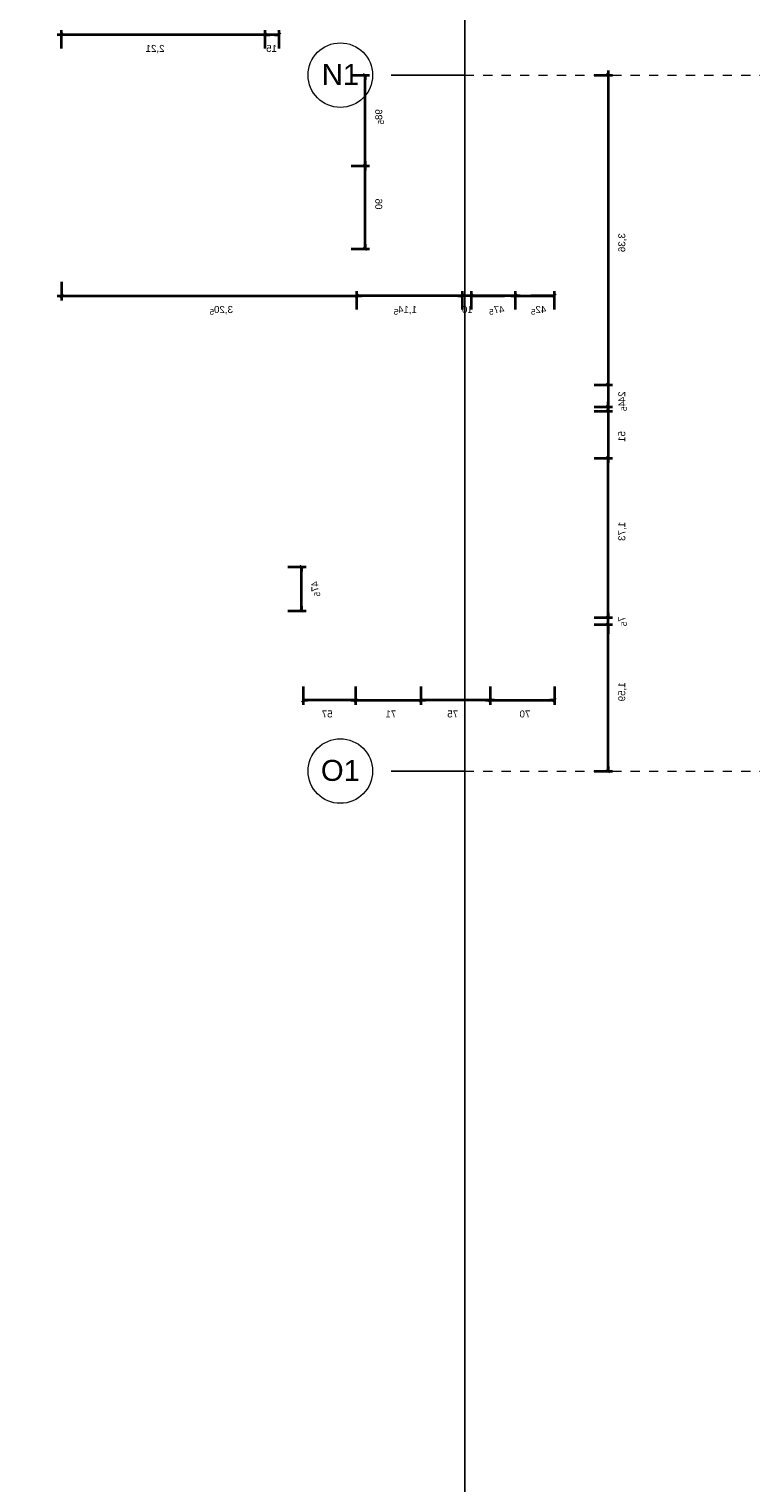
# Model space of a CAD drawing. Header units: metres. Extents: x -13 to 93, y -119 to 25.
# Tile 14 of 175: x -13.35 to -5.52, y -101.52 to -85.75. Entities that reach past the tile are written whole.
import ezdxf

# ---------------------------------------------------------------- set-up
doc = ezdxf.new("R2010")
doc.units = ezdxf.units.M
doc.header["$LTSCALE"] = 0.00508
doc.header["$PDMODE"] = 1
doc.header["$PDSIZE"] = -2
doc.linetypes.add('STYLE_06', pattern=[1.0537, 0.590515, -0.19684, 0.06950499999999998, -0.1968400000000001])
doc.layers.get('0').update_dxf_attribs({"lineweight": 18})
for name, color, linetype, lineweight in [('3-4-0 Innenwände', 7, 'Continuous', 35), ('Bemaßung', 7, 'Continuous', 18), ('Bemaßung-Achsen', 7, 'Continuous', 18), ('Plan-Achse', 1, 'STYLE_06', 18), ('Plan-Achsen-Text', 1, 'Continuous', 18)]:
    doc.layers.add(name, color=color, linetype=linetype, lineweight=lineweight)
doc.layers.get('0').freeze()
doc.styles.add('Arial', font='ARIAL.TTF')
doc.dimstyles.new('MTZ_200', dxfattribs={"dimtxt": 0.07576227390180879, "dimasz": 0.00070693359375, "dimexe": 0.001, "dimexo": 0.003, "dimgap": 9.999999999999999e-05, "dimtad": 1, "dimdec": 4, "dimzin": 11, "dimtxsty": 'Arial', "dimblk": 'VW_SLASH', "dimcen": 0, "dimdle": 0.001, "dimazin": 0, "dimtfac": 1, "dimtdec": 4, "dimtix": 1, "dimtmove": 0, "dimatfit": 0, "dimldrblk": 'VW_FILLEDARROW', "dimfxl": 0, "dimfrac": 2, "dimtolj": 1, "dimtzin": 11, "dimarcsym": 0})

# ---------------------------------------------------------------- blocks, each defined once
blk = doc.blocks.new('*D409')
at = {"layer": 'Bemaßung', "color": 0, "linetype": 'Continuous', "lineweight": 20}
for p, q in [((2.762530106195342, -1.757676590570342), (2.727176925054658, -1.722323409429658)), ((2.727176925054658, -2.197323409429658), (2.762530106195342, -2.232676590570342))]:
    blk.add_line(p, q, dxfattribs=at)
at = {"layer": 'Bemaßung', "color": 0, "linetype": 'Continuous', "lineweight": -2}
for p, q in [((2.894853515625, -1.74), (2.694853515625, -1.74)), ((2.744853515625, -1.79), (2.744853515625, -1.74)), ((2.744853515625, -1.74), (2.744853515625, -2.215)), ((2.744853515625, -2.215), (2.744853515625, -2.165)), ((2.894853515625, -2.215), (2.694853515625, -2.215))]:
    blk.add_line(p, q, dxfattribs=at)
at = {"layer": 'Defpoints', "color": 0, "lineweight": 0}
for p in [(2.744853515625, -1.74), (2.937725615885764, -1.74), (3.507725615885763, -2.215)]:
    blk.add_point(p, dxfattribs=at)
at = {"layer": 'Bemaßung', "color": 0, "rotation": 90, "line_spacing_factor": 0.9677411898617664, "style": 'Arial'}
for s, insert, char_height, attachment_point in [('5', (2.607044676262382, -1.918762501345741), 0.06313522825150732, 2), ('47', (2.638691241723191, -2.060490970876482), 0.07576227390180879, 1)]:
    blk.add_mtext(s, dxfattribs=dict(at, insert=insert, char_height=char_height, attachment_point=attachment_point))
blk = doc.blocks.new('VW_FILLEDARROW')
at = {"color": 0, "lineweight": -2}
blk.add_solid([(0, 0), (0.02377994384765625, 0.006371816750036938), (0.02377994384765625, -0.006371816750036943)], dxfattribs=at)
blk = doc.blocks.new('VW_SLASH')
at = {"color": 0, "linetype": 'ByBlock', "lineweight": -2}
blk.add_line((0, 0), (-1, 0), dxfattribs=at)
at = {"color": 0, "linetype": 'ByBlock', "lineweight": 20}
blk.add_line((0.00280249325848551, 0.002802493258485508), (-0.00280249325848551, -0.002802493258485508), dxfattribs=at)
blk = doc.blocks.new('*D427')
at = {"layer": 'Bemaßung', "color": 0, "linetype": 'Continuous', "lineweight": -2}
for p, q in [((1.45, -0.7686771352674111), (1.4, -0.7686771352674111)), ((1.45, -0.9186771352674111), (1.45, -0.7186771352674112)), ((2.16, -0.7686771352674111), (1.45, -0.7686771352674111)), ((2.16, -0.9186771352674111), (2.16, -0.7186771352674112)), ((2.21, -0.7686771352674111), (2.16, -0.7686771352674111))]:
    blk.add_line(p, q, dxfattribs=at)
at = {"layer": 'Bemaßung', "color": 0, "linetype": 'Continuous', "lineweight": 20}
for p, q in [((1.467676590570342, -0.7510005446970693), (1.432323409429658, -0.7863537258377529)), ((2.142323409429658, -0.7863537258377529), (2.177676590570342, -0.7510005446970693))]:
    blk.add_line(p, q, dxfattribs=at)
at = {"layer": 'Defpoints', "color": 0, "lineweight": 0}
for p in [(2.16, -0.7686771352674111), (1.45, -1.590000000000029), (2.16, -1.665)]:
    blk.add_point(p, dxfattribs=at)
at = {"layer": 'Bemaßung', "color": 0, "insert": (1.717333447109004, -0.6575148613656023), "char_height": 0.07576227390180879, "attachment_point": 1, "line_spacing_factor": 0.9677411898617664, "style": 'Arial'}
blk.add_mtext('71', dxfattribs=at)
blk = doc.blocks.new('*D428')
at = {"layer": 'Bemaßung', "color": 0, "linetype": 'Continuous', "lineweight": 20}
for p, q in [((2.177676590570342, -0.7510005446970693), (2.142323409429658, -0.7863537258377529)), ((2.712323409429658, -0.7863537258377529), (2.747676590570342, -0.7510005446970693))]:
    blk.add_line(p, q, dxfattribs=at)
at = {"layer": 'Bemaßung', "color": 0, "linetype": 'Continuous', "lineweight": -2}
for p, q in [((2.16, -0.9186771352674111), (2.16, -0.7186771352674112)), ((2.21, -0.7686771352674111), (2.16, -0.7686771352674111)), ((2.16, -0.7686771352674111), (2.73, -0.7686771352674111)), ((2.73, -0.7686771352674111), (2.68, -0.7686771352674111)), ((2.73, -0.9186771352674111), (2.73, -0.7186771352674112))]:
    blk.add_line(p, q, dxfattribs=at)
at = {"layer": 'Defpoints', "color": 0, "lineweight": 0}
for p in [(2.16, -0.7686771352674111), (2.73, -1.515000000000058), (2.16, -1.665)]:
    blk.add_point(p, dxfattribs=at)
at = {"layer": 'Bemaßung', "color": 0, "insert": (2.409487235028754, -0.6575148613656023), "char_height": 0.07576227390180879, "attachment_point": 1, "line_spacing_factor": 0.9677411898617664, "style": 'Arial'}
blk.add_mtext('57', dxfattribs=at)
blk = doc.blocks.new('*D429')
at = {"layer": 'Bemaßung', "color": 0, "linetype": 'Continuous', "lineweight": 20}
for p, q in [((0.7176765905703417, -0.7510005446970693), (0.6823234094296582, -0.7863537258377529)), ((1.432323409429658, -0.7863537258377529), (1.467676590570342, -0.7510005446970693))]:
    blk.add_line(p, q, dxfattribs=at)
at = {"layer": 'Bemaßung', "color": 0, "linetype": 'Continuous', "lineweight": -2}
for p, q in [((0.7, -0.9186771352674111), (0.7, -0.7186771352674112)), ((0.75, -0.7686771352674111), (0.7, -0.7686771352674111)), ((0.7, -0.7686771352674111), (1.45, -0.7686771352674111)), ((1.45, -0.7686771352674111), (1.4, -0.7686771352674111)), ((1.45, -0.9186771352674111), (1.45, -0.7186771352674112))]:
    blk.add_line(p, q, dxfattribs=at)
at = {"layer": 'Defpoints', "color": 0, "lineweight": 0}
for p in [(0.7, -0.7686771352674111), (0.7, -1.515000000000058), (1.45, -1.590000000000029)]:
    blk.add_point(p, dxfattribs=at)
at = {"layer": 'Bemaßung', "color": 0, "insert": (1.046821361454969, -0.6575148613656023), "char_height": 0.07576227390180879, "attachment_point": 1, "line_spacing_factor": 0.9677411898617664, "style": 'Arial'}
blk.add_mtext('75', dxfattribs=at)
blk = doc.blocks.new('*D430')
at = {"layer": 'Bemaßung', "color": 0, "linetype": 'Continuous', "lineweight": -2}
for p, q in [((0.425, -5.006651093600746), (0.425, -5.206651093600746)), ((0.9, -5.006651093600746), (0.9, -5.206651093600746)), ((0.475, -5.156651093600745), (0.425, -5.156651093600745)), ((0.425, -5.156651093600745), (0.9, -5.156651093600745)), ((0.9, -5.156651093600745), (0.5438715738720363, -5.156651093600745)), ((0.9, -5.156651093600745), (0.85, -5.156651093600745))]:
    blk.add_line(p, q, dxfattribs=at)
at = {"layer": 'Bemaßung', "color": 0, "linetype": 'Continuous', "lineweight": 20}
for p, q in [((0.4426765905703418, -5.138974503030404), (0.4073234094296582, -5.174327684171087)), ((0.8823234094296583, -5.174327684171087), (0.9176765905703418, -5.138974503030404))]:
    blk.add_line(p, q, dxfattribs=at)
at = {"layer": 'Defpoints', "color": 0, "lineweight": 0}
for p in [(0.9, -4.325484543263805), (0.425, -4.425047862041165), (0.425, -5.156651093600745)]:
    blk.add_point(p, dxfattribs=at)
at = {"layer": 'Bemaßung', "color": 0, "line_spacing_factor": 0.9677411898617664, "style": 'Arial'}
for s, insert, char_height, attachment_point in [('47', (0.5438715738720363, -5.045488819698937), 0.07576227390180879, 1), ('5', (0.6856000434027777, -5.013842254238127), 0.06313522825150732, 2)]:
    blk.add_mtext(s, dxfattribs=dict(at, insert=insert, char_height=char_height, attachment_point=attachment_point))
blk = doc.blocks.new('*D431')
at = {"layer": 'Bemaßung', "color": 0, "linetype": 'Continuous', "lineweight": -2}
for p, q in [((0.9, -5.006651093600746), (0.9, -5.206651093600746)), ((1, -5.006651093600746), (1, -5.206651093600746)), ((0.9, -5.156651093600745), (0.8, -5.156651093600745)), ((0.9, -5.156651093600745), (1, -5.156651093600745)), ((1, -5.156651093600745), (1.1, -5.156651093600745))]:
    blk.add_line(p, q, dxfattribs=at)
at = {"layer": 'Bemaßung', "color": 0, "linetype": 'Continuous', "lineweight": 20}
for p, q in [((0.8823234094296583, -5.174327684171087), (0.9176765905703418, -5.138974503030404)), ((1.017676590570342, -5.138974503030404), (0.9823234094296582, -5.174327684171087))]:
    blk.add_line(p, q, dxfattribs=at)
at = {"layer": 'Defpoints', "color": 0, "lineweight": 0}
for p in [(0.9, -4.325484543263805), (1, -4.43), (1, -5.156651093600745)]:
    blk.add_point(p, dxfattribs=at)
at = {"layer": 'Bemaßung', "color": 0, "insert": (0.8871879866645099, -5.045488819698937), "char_height": 0.07576227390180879, "attachment_point": 1, "line_spacing_factor": 0.9677411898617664, "style": 'Arial'}
blk.add_mtext('10', dxfattribs=at)
blk = doc.blocks.new('*D432')
at = {"layer": 'Bemaßung', "color": 0, "linetype": 'Continuous', "lineweight": -2}
for p, q in [((1, -5.006651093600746), (1, -5.206651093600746)), ((2.145, -5.006651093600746), (2.145, -5.206651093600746)), ((1.05, -5.156651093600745), (1, -5.156651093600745)), ((1, -5.156651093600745), (2.145, -5.156651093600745)), ((2.145, -5.156651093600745), (2.095, -5.156651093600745))]:
    blk.add_line(p, q, dxfattribs=at)
at = {"layer": 'Bemaßung', "color": 0, "linetype": 'Continuous', "lineweight": 20}
for p, q in [((1.017676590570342, -5.138974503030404), (0.9823234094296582, -5.174327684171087)), ((2.127323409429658, -5.174327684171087), (2.162676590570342, -5.138974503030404))]:
    blk.add_line(p, q, dxfattribs=at)
at = {"layer": 'Defpoints', "color": 0, "lineweight": 0}
for p in [(1, -4.43), (2.145, -4.494145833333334), (1, -5.156651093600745)]:
    blk.add_point(p, dxfattribs=at)
at = {"layer": 'Bemaßung', "color": 0, "line_spacing_factor": 0.9677411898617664, "style": 'Arial'}
for s, insert, char_height, attachment_point in [('1,14', (1.492241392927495, -5.045488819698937), 0.07576227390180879, 1), ('5', (1.721811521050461, -5.013842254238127), 0.06313522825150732, 2)]:
    blk.add_mtext(s, dxfattribs=dict(at, insert=insert, char_height=char_height, attachment_point=attachment_point))
blk = doc.blocks.new('*D433')
at = {"layer": 'Bemaßung', "color": 0, "linetype": 'Continuous', "lineweight": 20}
for p, q in [((-0.5624698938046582, -3.967676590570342), (-0.5978230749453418, -3.932323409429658)), ((-0.5978230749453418, -4.172323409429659), (-0.5624698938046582, -4.207676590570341))]:
    blk.add_line(p, q, dxfattribs=at)
at = {"layer": 'Bemaßung', "color": 0, "linetype": 'Continuous', "lineweight": -2}
for p, q in [((-0.580146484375, -3.95), (-0.580146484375, -3.9)), ((-0.430146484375, -3.95), (-0.630146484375, -3.95)), ((-0.580146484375, -4.19), (-0.580146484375, -3.95)), ((-0.430146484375, -4.19), (-0.630146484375, -4.19)), ((-0.580146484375, -4.24), (-0.580146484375, -4.19))]:
    blk.add_line(p, q, dxfattribs=at)
at = {"layer": 'Defpoints', "color": 0, "lineweight": 0}
for p in [(3.29, -3.95), (-0.580146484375, -4.19), (3.29, -4.19)]:
    blk.add_point(p, dxfattribs=at)
at = {"layer": 'Bemaßung', "color": 0, "insert": (-0.6913087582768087, -4.118958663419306), "char_height": 0.07576227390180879, "attachment_point": 1, "rotation": 90, "line_spacing_factor": 0.9677411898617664, "style": 'Arial'}
blk.add_mtext('24', dxfattribs=at)
blk = doc.blocks.new('*D434')
at = {"layer": 'Bemaßung', "color": 0, "linetype": 'Continuous', "lineweight": -2}
for p, q in [((-0.430146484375, -3.905), (-0.630146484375, -3.905)), ((-0.580146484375, -3.95), (-0.580146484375, -3.85)), ((-0.580146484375, -3.95), (-0.580146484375, -3.905)), ((-0.580146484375, -3.905), (-0.580146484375, -4.005)), ((-0.430146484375, -3.95), (-0.630146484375, -3.95))]:
    blk.add_line(p, q, dxfattribs=at)
at = {"layer": 'Bemaßung', "color": 0, "linetype": 'Continuous', "lineweight": 20}
for p, q in [((-0.5624698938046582, -3.922676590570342), (-0.5978230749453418, -3.887323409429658)), ((-0.5978230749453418, -3.932323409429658), (-0.5624698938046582, -3.967676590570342))]:
    blk.add_line(p, q, dxfattribs=at)
at = {"layer": 'Defpoints', "color": 0, "lineweight": 0}
for p in [(-0.580146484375, -3.905), (0.9, -3.905), (3.29, -3.95)]:
    blk.add_point(p, dxfattribs=at)
at = {"layer": 'Bemaßung', "color": 0, "rotation": 90, "line_spacing_factor": 0.9677411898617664, "style": 'Arial'}
for s, insert, char_height, attachment_point in [('5', (-0.7229553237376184, -3.929253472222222), 0.06313522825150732, 2), ('4', (-0.6913087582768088, -4.01171527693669), 0.07576227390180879, 1)]:
    blk.add_mtext(s, dxfattribs=dict(at, insert=insert, char_height=char_height, attachment_point=attachment_point))
blk = doc.blocks.new('*D435')
at = {"layer": 'Bemaßung', "color": 0, "linetype": 'Continuous', "lineweight": -2}
for p, q in [((-0.430146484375, -3.395), (-0.630146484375, -3.395)), ((-0.580146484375, -3.395), (-0.580146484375, -3.345)), ((-0.580146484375, -3.905), (-0.580146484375, -3.395)), ((-0.430146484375, -3.905), (-0.630146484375, -3.905)), ((-0.580146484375, -3.955), (-0.580146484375, -3.905))]:
    blk.add_line(p, q, dxfattribs=at)
at = {"layer": 'Bemaßung', "color": 0, "linetype": 'Continuous', "lineweight": 20}
for p, q in [((-0.5624698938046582, -3.412676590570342), (-0.5978230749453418, -3.377323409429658)), ((-0.5978230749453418, -3.887323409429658), (-0.5624698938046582, -3.922676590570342))]:
    blk.add_line(p, q, dxfattribs=at)
at = {"layer": 'Defpoints', "color": 0, "lineweight": 0}
for p in [(0.9, -3.395), (-0.580146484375, -3.905), (0.9, -3.905)]:
    blk.add_point(p, dxfattribs=at)
at = {"layer": 'Bemaßung', "color": 0, "insert": (-0.6913087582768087, -3.687957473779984), "char_height": 0.07576227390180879, "attachment_point": 1, "rotation": 90, "line_spacing_factor": 0.9677411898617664, "style": 'Arial'}
blk.add_mtext('51', dxfattribs=at)
blk = doc.blocks.new('*D436')
at = {"layer": 'Bemaßung', "color": 0, "linetype": 'Continuous', "lineweight": -2}
for p, q in [((-0.430146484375, -1.665), (-0.630146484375, -1.665)), ((-0.580146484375, -1.715), (-0.580146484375, -1.665)), ((-0.580146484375, -1.665), (-0.580146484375, -3.395)), ((-0.430146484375, -3.395), (-0.630146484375, -3.395)), ((-0.580146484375, -3.395), (-0.580146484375, -3.345))]:
    blk.add_line(p, q, dxfattribs=at)
at = {"layer": 'Bemaßung', "color": 0, "linetype": 'Continuous', "lineweight": 20}
for p, q in [((-0.5624698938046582, -1.682676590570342), (-0.5978230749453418, -1.647323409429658)), ((-0.5978230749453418, -3.377323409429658), (-0.5624698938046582, -3.412676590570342))]:
    blk.add_line(p, q, dxfattribs=at)
at = {"layer": 'Defpoints', "color": 0, "lineweight": 0}
for p in [(-0.580146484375, -1.665), (3.23, -1.665), (0.9, -3.395)]:
    blk.add_point(p, dxfattribs=at)
at = {"layer": 'Bemaßung', "color": 0, "insert": (-0.6913087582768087, -2.703147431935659), "char_height": 0.07576227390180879, "attachment_point": 1, "rotation": 90, "line_spacing_factor": 0.9677411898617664, "style": 'Arial'}
blk.add_mtext('1,73', dxfattribs=at)
blk = doc.blocks.new('*D437')
at = {"layer": 'Bemaßung', "color": 0, "linetype": 'Continuous', "lineweight": -2}
for p, q in [((2.207241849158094, -5.665), (2.007241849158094, -5.665)), ((2.057241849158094, -5.715), (2.057241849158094, -5.665)), ((2.057241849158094, -5.665), (2.057241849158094, -6.565)), ((2.207241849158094, -6.565), (2.007241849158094, -6.565)), ((2.057241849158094, -6.565), (2.057241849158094, -6.515))]:
    blk.add_line(p, q, dxfattribs=at)
at = {"layer": 'Bemaßung', "color": 0, "linetype": 'Continuous', "lineweight": 20}
for p, q in [((2.074918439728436, -5.682676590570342), (2.039565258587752, -5.647323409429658)), ((2.039565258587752, -6.547323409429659), (2.074918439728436, -6.582676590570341))]:
    blk.add_line(p, q, dxfattribs=at)
at = {"layer": 'Defpoints', "color": 0, "lineweight": 0}
for p in [(2.057241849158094, -5.665), (2.976274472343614, -5.665), (2.925854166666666, -6.565)]:
    blk.add_point(p, dxfattribs=at)
at = {"layer": 'Bemaßung', "color": 0, "insert": (1.946079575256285, -6.210408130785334), "char_height": 0.07576227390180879, "attachment_point": 1, "rotation": 90, "line_spacing_factor": 0.9677411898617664, "style": 'Arial'}
blk.add_mtext('90', dxfattribs=at)
blk = doc.blocks.new('*D438')
at = {"layer": 'Bemaßung', "color": 0, "linetype": 'Continuous', "lineweight": -2}
for p, q in [((-0.430146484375, -4.19), (-0.630146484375, -4.19)), ((-0.580146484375, -4.19), (-0.580146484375, -4.14)), ((-0.580146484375, -7.550000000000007), (-0.580146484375, -4.19)), ((-0.430146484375, -7.550000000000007), (-0.630146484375, -7.550000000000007)), ((-0.580146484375, -7.600000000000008), (-0.580146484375, -7.550000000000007))]:
    blk.add_line(p, q, dxfattribs=at)
at = {"layer": 'Bemaßung', "color": 0, "linetype": 'Continuous', "lineweight": 20}
for p, q in [((-0.5624698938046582, -4.207676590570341), (-0.5978230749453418, -4.172323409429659)), ((-0.5978230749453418, -7.532323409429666), (-0.5624698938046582, -7.567676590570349))]:
    blk.add_line(p, q, dxfattribs=at)
at = {"layer": 'Defpoints', "color": 0, "lineweight": 0}
for p in [(3.639853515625, -4.19), (-0.580146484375, -7.550000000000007), (2.207241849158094, -7.550000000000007)]:
    blk.add_point(p, dxfattribs=at)
at = {"layer": 'Bemaßung', "color": 0, "insert": (-0.6913087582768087, -5.835754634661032), "char_height": 0.07576227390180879, "attachment_point": 1, "rotation": 90, "line_spacing_factor": 0.9677411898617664, "style": 'Arial'}
blk.add_mtext('3,36', dxfattribs=at)
blk = doc.blocks.new('*D439')
at = {"layer": 'Bemaßung', "color": 0, "linetype": 'Continuous', "lineweight": 20}
for p, q in [((-0.5978230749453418, -1.572323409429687), (-0.5624698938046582, -1.607676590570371)), ((-0.5624698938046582, -1.682676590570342), (-0.5978230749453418, -1.647323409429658))]:
    blk.add_line(p, q, dxfattribs=at)
at = {"layer": 'Bemaßung', "color": 0, "linetype": 'Continuous', "lineweight": -2}
for p, q in [((-0.580146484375, -1.590000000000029), (-0.580146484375, -1.490000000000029)), ((-0.430146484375, -1.590000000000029), (-0.630146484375, -1.590000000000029)), ((-0.430146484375, -1.665), (-0.630146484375, -1.665)), ((-0.580146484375, -1.590000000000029), (-0.580146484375, -1.665)), ((-0.580146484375, -1.665), (-0.580146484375, -1.765))]:
    blk.add_line(p, q, dxfattribs=at)
at = {"layer": 'Defpoints', "color": 0, "lineweight": 0}
for p in [(-0.580146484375, -1.665), (3.23, -1.590000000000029), (3.23, -1.665)]:
    blk.add_point(p, dxfattribs=at)
at = {"layer": 'Bemaßung', "color": 0, "rotation": 90, "line_spacing_factor": 0.9677411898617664, "style": 'Arial'}
for s, insert, char_height, attachment_point in [('5', (-0.7229553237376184, -1.59533994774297), 0.06313522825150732, 2), ('7', (-0.6913087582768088, -1.677801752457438), 0.07576227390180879, 1)]:
    blk.add_mtext(s, dxfattribs=dict(at, insert=insert, char_height=char_height, attachment_point=attachment_point))
blk = doc.blocks.new('*D440')
at = {"layer": 'Bemaßung', "color": 0, "linetype": 'Continuous', "lineweight": -2}
for p, q in [((2.99, -7.838677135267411), (2.99, -8.038677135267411)), ((3.14, -7.838677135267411), (3.14, -8.038677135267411)), ((3.04, -7.988677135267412), (2.99, -7.988677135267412)), ((2.99, -7.988677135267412), (3.14, -7.988677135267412)), ((3.14, -7.988677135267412), (3.09, -7.988677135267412))]:
    blk.add_line(p, q, dxfattribs=at)
at = {"layer": 'Bemaßung', "color": 0, "linetype": 'Continuous', "lineweight": 20}
for p, q in [((3.007676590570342, -7.97100054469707), (2.972323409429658, -8.006353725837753)), ((3.122323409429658, -8.006353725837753), (3.157676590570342, -7.97100054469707))]:
    blk.add_line(p, q, dxfattribs=at)
at = {"layer": 'Defpoints', "color": 0, "lineweight": 0}
for p in [(2.99, -5.665), (3.14, -5.665), (2.99, -7.988677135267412)]:
    blk.add_point(p, dxfattribs=at)
at = {"layer": 'Bemaßung', "color": 0, "insert": (3.012374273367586, -7.877514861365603), "char_height": 0.07576227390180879, "attachment_point": 1, "line_spacing_factor": 0.9677411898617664, "style": 'Arial'}
blk.add_mtext('15', dxfattribs=at)
blk = doc.blocks.new('*D441')
at = {"layer": 'Bemaßung', "color": 0, "linetype": 'Continuous', "lineweight": 20}
for p, q in [((-0.5624698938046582, -0.01767659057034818), (-0.5978230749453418, 0.01767659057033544)), ((-0.5978230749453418, -1.572323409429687), (-0.5624698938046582, -1.607676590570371))]:
    blk.add_line(p, q, dxfattribs=at)
at = {"layer": 'Bemaßung', "color": 0, "linetype": 'Continuous', "lineweight": -2}
for p, q in [((-0.430146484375, -6.366462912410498e-15), (-0.630146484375, -6.366462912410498e-15)), ((-0.580146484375, -0.05000000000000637), (-0.580146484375, -6.366462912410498e-15)), ((-0.580146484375, -6.366462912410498e-15), (-0.580146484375, -1.590000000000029)), ((-0.580146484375, -1.590000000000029), (-0.580146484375, -1.540000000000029)), ((-0.430146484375, -1.590000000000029), (-0.630146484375, -1.590000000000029))]:
    blk.add_line(p, q, dxfattribs=at)
at = {"layer": 'Defpoints', "color": 0, "lineweight": 0}
for p in [(-0.580146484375, -6.366462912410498e-15), (5.920000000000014, -6.366462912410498e-15), (3.3, -1.590000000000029)]:
    blk.add_point(p, dxfattribs=at)
at = {"layer": 'Bemaßung', "color": 0, "insert": (-0.6913087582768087, -0.9624431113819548), "char_height": 0.07576227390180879, "attachment_point": 1, "rotation": 90, "line_spacing_factor": 0.9677411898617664, "style": 'Arial'}
blk.add_mtext('1,59', dxfattribs=at)
blk = doc.blocks.new('*D442')
at = {"layer": 'Bemaßung', "color": 0, "linetype": 'Continuous', "lineweight": 20}
for p, q in [((0.01767659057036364, -0.7510005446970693), (-0.01767659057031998, -0.7863537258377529)), ((0.6823234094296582, -0.7863537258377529), (0.7176765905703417, -0.7510005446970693))]:
    blk.add_line(p, q, dxfattribs=at)
at = {"layer": 'Bemaßung', "color": 0, "linetype": 'Continuous', "lineweight": -2}
for p, q in [((2.182787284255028e-14, -0.9186771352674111), (2.182787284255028e-14, -0.7186771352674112)), ((2.182787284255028e-14, -0.7686771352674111), (0.05000000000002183, -0.7686771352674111)), ((0.7, -0.7686771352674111), (2.182787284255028e-14, -0.7686771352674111)), ((0.65, -0.7686771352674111), (0.7, -0.7686771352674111)), ((0.7, -0.9186771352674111), (0.7, -0.7186771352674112))]:
    blk.add_line(p, q, dxfattribs=at)
at = {"layer": 'Defpoints', "color": 0, "lineweight": 0}
for p in [(0.7, -0.7686771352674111), (0.7, -1.375047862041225), (2.182787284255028e-14, -2.075047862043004)]:
    blk.add_point(p, dxfattribs=at)
at = {"layer": 'Bemaßung', "color": 0, "insert": (0.2627408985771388, -0.6575148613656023), "char_height": 0.07576227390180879, "attachment_point": 1, "line_spacing_factor": 0.9677411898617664, "style": 'Arial'}
blk.add_mtext('70', dxfattribs=at)
blk = doc.blocks.new('*D443')
at = {"layer": 'Bemaßung', "color": 0, "linetype": 'Continuous', "lineweight": -2}
for p, q in [((2.182787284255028e-14, -5.006651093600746), (2.182787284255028e-14, -5.206651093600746)), ((0.425, -5.006651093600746), (0.425, -5.206651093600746)), ((2.182787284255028e-14, -5.156651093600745), (0.05000000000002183, -5.156651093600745)), ((2.182787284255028e-14, -5.156651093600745), (0.2558354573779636, -5.156651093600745)), ((0.425, -5.156651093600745), (2.182787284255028e-14, -5.156651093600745)), ((0.375, -5.156651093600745), (0.425, -5.156651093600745))]:
    blk.add_line(p, q, dxfattribs=at)
at = {"layer": 'Bemaßung', "color": 0, "linetype": 'Continuous', "lineweight": 20}
for p, q in [((0.01767659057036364, -5.138974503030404), (-0.01767659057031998, -5.174327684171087)), ((0.4073234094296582, -5.174327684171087), (0.4426765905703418, -5.138974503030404))]:
    blk.add_line(p, q, dxfattribs=at)
at = {"layer": 'Defpoints', "color": 0, "lineweight": 0}
for p in [(2.182787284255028e-14, -4.415), (0.425, -4.275047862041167), (0.425, -5.156651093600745)]:
    blk.add_point(p, dxfattribs=at)
at = {"layer": 'Bemaßung', "color": 0, "line_spacing_factor": 0.9677411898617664, "style": 'Arial'}
for s, insert, char_height, attachment_point in [('42', (0.08985351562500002, -5.045488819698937), 0.07576227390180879, 1), ('5', (0.2315819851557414, -5.013842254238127), 0.06313522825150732, 2)]:
    blk.add_mtext(s, dxfattribs=dict(at, insert=insert, char_height=char_height, attachment_point=attachment_point))
blk = doc.blocks.new('*D444')
at = {"layer": 'Bemaßung', "color": 0, "linetype": 'Continuous', "lineweight": -2}
for p, q in [((3.14, -7.838677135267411), (3.14, -8.038677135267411)), ((5.350000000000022, -7.838677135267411), (5.350000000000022, -8.038677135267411)), ((3.09, -7.988677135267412), (3.14, -7.988677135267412)), ((3.14, -7.988677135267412), (5.350000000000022, -7.988677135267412)), ((5.350000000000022, -7.988677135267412), (5.400000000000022, -7.988677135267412))]:
    blk.add_line(p, q, dxfattribs=at)
at = {"layer": 'Bemaßung', "color": 0, "linetype": 'Continuous', "lineweight": 20}
for p, q in [((3.157676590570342, -7.97100054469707), (3.122323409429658, -8.006353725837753)), ((5.33232340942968, -8.006353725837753), (5.367676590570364, -7.97100054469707))]:
    blk.add_line(p, q, dxfattribs=at)
at = {"layer": 'Defpoints', "color": 0, "lineweight": 0}
for p in [(5.350000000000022, -4.870000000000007), (3.14, -5.665000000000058), (3.14, -7.988677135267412)]:
    blk.add_point(p, dxfattribs=at)
at = {"layer": 'Bemaßung', "color": 0, "insert": (4.232388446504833, -7.877514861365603), "char_height": 0.07576227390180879, "attachment_point": 1, "line_spacing_factor": 0.9677411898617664, "style": 'Arial'}
blk.add_mtext('2,21', dxfattribs=at)
blk = doc.blocks.new('*D445')
at = {"layer": 'Bemaßung', "color": 0, "linetype": 'Continuous', "lineweight": -2}
for p, q in [((2.207241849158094, -6.565), (2.007241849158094, -6.565)), ((2.057241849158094, -6.615), (2.057241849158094, -6.565)), ((2.057241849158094, -6.565), (2.057241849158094, -7.550000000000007)), ((2.207241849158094, -7.550000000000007), (2.007241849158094, -7.550000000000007)), ((2.057241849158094, -7.550000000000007), (2.057241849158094, -7.500000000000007))]:
    blk.add_line(p, q, dxfattribs=at)
at = {"layer": 'Bemaßung', "color": 0, "linetype": 'Continuous', "lineweight": 20}
for p, q in [((2.074918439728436, -6.582676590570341), (2.039565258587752, -6.547323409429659)), ((2.039565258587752, -7.532323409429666), (2.074918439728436, -7.567676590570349))]:
    blk.add_line(p, q, dxfattribs=at)
at = {"layer": 'Defpoints', "color": 0, "lineweight": 0}
for p in [(2.057241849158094, -6.565), (3.29, -6.565), (3.110000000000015, -7.550000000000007)]:
    blk.add_point(p, dxfattribs=at)
at = {"layer": 'Bemaßung', "color": 0, "rotation": 90, "line_spacing_factor": 0.9677411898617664, "style": 'Arial'}
for s, insert, char_height, attachment_point in [('5', (1.914433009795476, -7.038896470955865), 0.06313522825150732, 2), ('98', (1.946079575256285, -7.180624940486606), 0.07576227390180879, 1)]:
    blk.add_mtext(s, dxfattribs=dict(at, insert=insert, char_height=char_height, attachment_point=attachment_point))
blk = doc.blocks.new('*D446')
at = {"layer": 'Bemaßung', "color": 0, "linetype": 'Continuous', "lineweight": -2}
for p, q in [((2.145, -5.006651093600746), (2.145, -5.206651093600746)), ((2.145, -5.156651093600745), (2.095, -5.156651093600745)), ((5.350000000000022, -5.156651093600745), (2.145, -5.156651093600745)), ((5.350000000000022, -5.306651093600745), (5.350000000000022, -5.106651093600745)), ((5.400000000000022, -5.156651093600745), (5.350000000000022, -5.156651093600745))]:
    blk.add_line(p, q, dxfattribs=at)
at = {"layer": 'Bemaßung', "color": 0, "linetype": 'Continuous', "lineweight": 20}
for p, q in [((2.162676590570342, -5.138974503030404), (2.127323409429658, -5.174327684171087)), ((5.33232340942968, -5.174327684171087), (5.367676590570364, -5.138974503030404))]:
    blk.add_line(p, q, dxfattribs=at)
at = {"layer": 'Defpoints', "color": 0, "lineweight": 0}
for p in [(2.145, -4.494145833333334), (5.350000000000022, -5.156651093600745), (5.350000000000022, -7.988677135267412)]:
    blk.add_point(p, dxfattribs=at)
at = {"layer": 'Bemaßung', "color": 0, "line_spacing_factor": 0.9677411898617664, "style": 'Arial'}
for s, insert, char_height, attachment_point in [('3,20', (3.490000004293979, -5.045488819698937), 0.07576227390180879, 1), ('5', (3.719570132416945, -5.013842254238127), 0.06313522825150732, 2)]:
    blk.add_mtext(s, dxfattribs=dict(at, insert=insert, char_height=char_height, attachment_point=attachment_point))
blk = doc.blocks.new('*D1317')
at = {"layer": 'Bemaßung-Achsen', "color": 0, "lineweight": -2}
for p, q in [((-9.421937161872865, -93.8), (-8.623937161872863, -93.8)), ((-8.624937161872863, -93.80070693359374), (-8.624937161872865, -104.1992930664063)), ((-9.421937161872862, -104.2), (-8.623937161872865, -104.2))]:
    blk.add_line(p, q, dxfattribs=at)
at = {"layer": 'Defpoints', "color": 0, "lineweight": 0}
for p in [(-9.424937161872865, -93.8), (-9.424937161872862, -104.2), (-8.624937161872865, -104.2)]:
    blk.add_point(p, dxfattribs=at)
at = {"layer": 'Bemaßung-Achsen', "color": 0, "lineweight": -2, "xscale": 0.00070693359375, "yscale": 0.00070693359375, "zscale": 0.00070693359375}
for p, rotation in [((-8.624937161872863, -93.8), 90), ((-8.624937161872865, -104.2), 270)]:
    blk.add_blockref('VW_SLASH', p, dxfattribs=dict(at, rotation=rotation))
at = {"layer": 'Bemaßung-Achsen', "color": 0, "insert": (-8.631484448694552, -99), "char_height": 0.003030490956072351, "attachment_point": 5, "rotation": 90, "style": 'Arial'}
blk.add_mtext('\\A1;520m', dxfattribs=at)
blk = doc.blocks.new('*D1318')
at = {"layer": 'Bemaßung-Achsen', "color": 0, "lineweight": -2}
for p, q in [((-9.421937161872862, -86.25), (-8.623937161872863, -86.25)), ((-8.624937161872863, -86.25070693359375), (-8.624937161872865, -93.79929306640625)), ((-9.421937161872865, -93.8), (-8.623937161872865, -93.8))]:
    blk.add_line(p, q, dxfattribs=at)
at = {"layer": 'Defpoints', "color": 0, "lineweight": 0}
for p in [(-9.424937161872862, -86.25), (-9.424937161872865, -93.8), (-8.624937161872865, -93.8)]:
    blk.add_point(p, dxfattribs=at)
at = {"layer": 'Bemaßung-Achsen', "color": 0, "lineweight": -2, "xscale": 0.00070693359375, "yscale": 0.00070693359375, "zscale": 0.00070693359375}
for p, rotation in [((-8.624937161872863, -86.25), 90), ((-8.624937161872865, -93.8), 270)]:
    blk.add_blockref('VW_SLASH', p, dxfattribs=dict(at, rotation=rotation))
at = {"layer": 'Bemaßung-Achsen', "color": 0, "insert": (-8.63175835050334, -90.025), "char_height": 0.003030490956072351, "attachment_point": 5, "rotation": 90, "style": 'Arial'}
blk.add_mtext('\\A1;377,5m', dxfattribs=at)
blk = doc.blocks.new('*D1319')
at = {"layer": 'Bemaßung-Achsen', "color": 0, "lineweight": -2}
for p, q in [((-9.421937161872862, -83), (-8.623937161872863, -83)), ((-8.624937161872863, -83.00070693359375), (-8.624937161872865, -86.24929306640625)), ((-9.421937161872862, -86.25), (-8.623937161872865, -86.25))]:
    blk.add_line(p, q, dxfattribs=at)
at = {"layer": 'Defpoints', "color": 0, "lineweight": 0}
for p in [(-9.424937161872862, -83), (-9.424937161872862, -86.25), (-8.624937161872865, -86.25)]:
    blk.add_point(p, dxfattribs=at)
at = {"layer": 'Bemaßung-Achsen', "color": 0, "lineweight": -2, "xscale": 0.00070693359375, "yscale": 0.00070693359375, "zscale": 0.00070693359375}
for p, rotation in [((-8.624937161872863, -83), 90), ((-8.624937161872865, -86.25), 270)]:
    blk.add_blockref('VW_SLASH', p, dxfattribs=dict(at, rotation=rotation))
at = {"layer": 'Bemaßung-Achsen', "color": 0, "insert": (-8.631758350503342, -84.625), "char_height": 0.003030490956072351, "attachment_point": 5, "rotation": 90, "style": 'Arial'}
blk.add_mtext('\\A1;162,5m', dxfattribs=at)
blk = doc.blocks.new('kern_d-gross+h-normal (2D)')
at = {"layer": 'Bemaßung', "color": 7, "linetype": 'Continuous', "lineweight": 18}
for base, p1, p2, override, picture, middle in [((-0.580146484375, -6.366462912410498e-15), (3.3, -1.590000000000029), (5.920000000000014, -6.366462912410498e-15), {"dimtxt": 0.001515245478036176, "dimgap": 0.01, "dimdec": 8, "dimlfac": 50, "dimpost": '<>m', "dimtxsty": 'Arial', "dimtmove": 2}, '*D441', (-0.590146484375, 0.8597847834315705)), ((-0.580146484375, -1.665), (0.9, -3.395), (3.23, -1.665), {"dimtxt": 0.001515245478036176, "dimgap": 0.01, "dimdec": 3, "dimlfac": 50, "dimpost": '<>m', "dimtxsty": 'Arial', "dimtmove": 2}, '*D436', (-0.590146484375, -0.7295108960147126)), ((-0.580146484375, -1.665), (3.23, -1.590000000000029), (3.23, -1.665), {"dimtxt": 0.001515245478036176, "dimgap": 0.01, "dimdec": 3, "dimlfac": 50, "dimpost": '<>m', "dimtxsty": 'Arial', "dimtmove": 2}, '*D439', (-0.590146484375, -1.624444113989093)), ((-0.580146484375, -3.905), (0.9, -3.395), (0.9, -3.905), {"dimtxt": 0.001515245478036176, "dimgap": 0.01, "dimdec": 3, "dimlfac": 50, "dimpost": '<>m', "dimtxsty": 'Arial', "dimtmove": 2}, '*D435', (-0.590146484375, -3.629219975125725)), ((-0.580146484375, -3.905), (3.29, -3.95), (0.9, -3.905), {"dimtxt": 0.001515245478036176, "dimgap": 0.01, "dimdec": 3, "dimlfac": 50, "dimpost": '<>m', "dimtxsty": 'Arial', "dimtix": 0, "dimtmove": 2}, '*D434', (-0.590146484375, -3.905)), ((-0.580146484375, -4.19), (3.29, -3.95), (3.29, -4.19), {"dimtxt": 0.001515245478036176, "dimgap": 0.01, "dimdec": 3, "dimlfac": 50, "dimpost": '<>m', "dimtxsty": 'Arial', "dimtmove": 2}, '*D433', (-0.590146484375, -4.060221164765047)), ((-0.580146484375, -7.550000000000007), (3.639853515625, -4.19), (2.207241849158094, -7.550000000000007), {"dimtxt": 0.001515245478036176, "dimgap": 0.01, "dimdec": 3, "dimlfac": 50, "dimpost": '<>m', "dimtxsty": 'Arial', "dimtmove": 2}, '*D438', (-0.590146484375, -5.733096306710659)), ((2.057241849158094, -5.665), (2.925854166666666, -6.565), (2.976274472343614, -5.665), {"dimtxt": 0.001515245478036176, "dimgap": 0.01, "dimdec": 3, "dimlfac": 50, "dimpost": '<>m', "dimtxsty": 'Arial', "dimtmove": 2}, '*D437', (2.047241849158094, -5.178329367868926)), ((2.057241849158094, -6.565), (3.110000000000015, -7.550000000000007), (3.29, -6.565), {"dimtxt": 0.001515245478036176, "dimgap": 0.01, "dimdec": 8, "dimlfac": 50, "dimpost": '<>m', "dimtxsty": 'Arial', "dimtmove": 2}, '*D445', (2.047241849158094, -6.032366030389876))]:
    dim = blk.add_linear_dim(base=base, p1=p1, p2=p2, angle=90, dimstyle='MTZ_200', override=override, dxfattribs=at)
    dim.commit()
    dim.dimension.update_dxf_attribs({"geometry": picture, "text_midpoint": middle, "dimtype": 160})
for base, p1, p2, override, picture, middle in [((0.7, -0.7686771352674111), (2.182787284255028e-14, -2.075047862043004), (0.7, -1.375047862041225), {"dimtxt": 0.001515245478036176, "dimgap": 0.01, "dimdec": 8, "dimlfac": 50, "dimpost": '<>m', "dimtxsty": 'Arial', "dimtmove": 2}, '*D442', (1.078521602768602, -0.7586771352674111)), ((0.7, -0.7686771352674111), (1.45, -1.590000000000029), (0.7, -1.515000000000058), {"dimtxt": 0.001515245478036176, "dimgap": 0.01, "dimdec": 3, "dimlfac": 50, "dimpost": '<>m', "dimtxsty": 'Arial', "dimtmove": 2}, '*D429', (0.2944411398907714, -0.7586771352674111)), ((2.16, -0.7686771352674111), (1.45, -1.590000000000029), (2.16, -1.665), {"dimtxt": 0.001515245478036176, "dimgap": 0.01, "dimdec": 3, "dimlfac": 50, "dimpost": '<>m', "dimtxsty": 'Arial', "dimtmove": 2}, '*D427', (1.776070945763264, -0.7586771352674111)), ((2.16, -0.7686771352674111), (2.73, -1.515000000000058), (2.16, -1.665), {"dimtxt": 0.001515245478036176, "dimgap": 0.01, "dimdec": 3, "dimlfac": 50, "dimpost": '<>m', "dimtxsty": 'Arial', "dimtmove": 2}, '*D428', (1.851775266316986, -0.7586771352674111)), ((0.425, -5.156651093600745), (0.9, -4.325484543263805), (0.425, -4.425047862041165), {"dimtxt": 0.001515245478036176, "dimgap": 0.01, "dimdec": 3, "dimlfac": 50, "dimpost": '<>m', "dimtxsty": 'Arial', "dimtix": 0, "dimtmove": 2}, '*D430', (-0.240146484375, -5.146651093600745)), ((0.425, -5.156651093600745), (2.182787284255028e-14, -4.415), (0.425, -4.275047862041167), {"dimtxt": 0.001515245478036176, "dimgap": 0.01, "dimdec": 8, "dimlfac": 50, "dimpost": '<>m', "dimtxsty": 'Arial', "dimtix": 0, "dimtmove": 2}, '*D443', (0.9398535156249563, -5.146651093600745)), ((1, -5.156651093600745), (0.9, -4.325484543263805), (1, -4.43), {"dimtxt": 0.001515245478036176, "dimgap": 0.01, "dimdec": 3, "dimlfac": 50, "dimpost": '<>m', "dimtxsty": 'Arial', "dimtmove": 2}, '*D431', (0.9459254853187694, -5.146651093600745)), ((1, -5.156651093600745), (2.145, -4.494145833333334), (1, -4.43), {"dimtxt": 0.001515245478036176, "dimgap": 0.01, "dimdec": 3, "dimlfac": 50, "dimpost": '<>m', "dimtxsty": 'Arial', "dimtmove": 2}, '*D432', (0.380846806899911, -5.146651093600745)), ((5.350000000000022, -5.156651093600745), (2.145, -4.494145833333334), (5.350000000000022, -7.988677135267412), {"dimtxt": 0.001515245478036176, "dimgap": 0.01, "dimdec": 3, "dimlfac": 50, "dimpost": '<>m', "dimtxsty": 'Arial', "dimtmove": 2}, '*D446', (3.616911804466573, -5.146651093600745)), ((3.14, -7.988677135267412), (5.350000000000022, -4.870000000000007), (3.14, -5.665000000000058), {"dimtxt": 0.001515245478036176, "dimgap": 0.01, "dimdec": 8, "dimlfac": 50, "dimpost": '<>m', "dimtxsty": 'Arial', "dimtmove": 2}, '*D444', (4.335046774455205, -7.978677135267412)), ((2.99, -7.988677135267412), (3.14, -5.665), (2.99, -5.665), {"dimtxt": 0.001515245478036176, "dimgap": 0.01, "dimdec": 3, "dimlfac": 50, "dimpost": '<>m', "dimtxsty": 'Arial', "dimtmove": 2}, '*D440', (2.908888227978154, -7.978677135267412))]:
    dim = blk.add_linear_dim(base=base, p1=p1, p2=p2, dimstyle='MTZ_200', override=override, dxfattribs=at)
    dim.commit()
    dim.dimension.update_dxf_attribs({"geometry": picture, "text_midpoint": middle, "dimtype": 160})
dim = blk.add_linear_dim(base=(2.744853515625, -1.74), p1=(3.507725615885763, -2.215), p2=(2.937725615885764, -1.74), angle=90, dimstyle='MTZ_200', override={"dimtxt": 0.001515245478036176, "dimgap": 0.005, "dimdec": 3, "dimlfac": 50, "dimpost": '<>m', "dimtxsty": 'Arial', "dimtmove": 2}, dxfattribs=at)
dim.commit()
dim.dimension.update_dxf_attribs({"geometry": '*D409', "text_midpoint": (2.744853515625, -1.5025)})

msp = doc.modelspace()

# ---------------------------------------------------------------- block references
at = {"layer": '3-4-0 Innenwände', "color": 7, "xscale": -1, "rotation": 180}
msp.add_blockref('kern_d-gross+h-normal (2D)', (7.650000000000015, -93.8), dxfattribs=at)

# ---------------------------------------------------------------- next in the draw order: linework, layer by layer
at = {"layer": 'Plan-Achse'}
for p, q in [((-9.424937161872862, -86.25), (50.47499999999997, -86.25)), ((-9.424937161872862, -93.8), (50.47499999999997, -93.8))]:
    msp.add_line(p, q, dxfattribs=at)
at = {"layer": 'Plan-Achsen-Text', "color": 1, "lineweight": 18}
for centre in [(-9.974937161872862, -86.25), (-9.974937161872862, -93.8)]:
    msp.add_circle(centre, 0.35, dxfattribs=at)

# ---------------------------------------------------------------- next in the draw order: texts
at = {"layer": 'Plan-Achsen-Text', "char_height": 0.2272868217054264, "attachment_point": 1, "line_spacing_factor": 0.9677411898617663, "style": 'Arial'}
for s, insert in [('{\\C1;\\lN1}', (-10.17654966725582, -86.12907567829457)), ('{\\C1;\\lO1}', (-10.18607466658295, -93.67907567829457))]:
    msp.add_mtext(s, dxfattribs=dict(at, insert=insert))

# ---------------------------------------------------------------- next in the draw order: dimensions: what is measured, and where the dimension line sits
at = {"layer": 'Bemaßung-Achsen'}
for base, p1, p2, picture, middle in [((-8.624937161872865, -86.25), (-9.424937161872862, -83), (-9.424937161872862, -86.25), '*D1319', (-8.631758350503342, -84.625)), ((-8.624937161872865, -93.8), (-9.424937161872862, -86.25), (-9.424937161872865, -93.8), '*D1318', (-8.63175835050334, -90.025)), ((-8.624937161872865, -104.2), (-9.424937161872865, -93.8), (-9.424937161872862, -104.2), '*D1317', (-8.631484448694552, -99))]:
    dim = msp.add_linear_dim(base=base, p1=p1, p2=p2, angle=90, dimstyle='MTZ_200', override={"dimtxt": 0.003030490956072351, "dimgap": 0.005, "dimdec": 8, "dimlfac": 50, "dimpost": '<>m', "dimtxsty": 'Arial', "dimtmove": 2}, dxfattribs=at)
    dim.commit()
    dim.dimension.update_dxf_attribs({"geometry": picture, "text_midpoint": middle})

doc.saveas('drawing.dxf')
